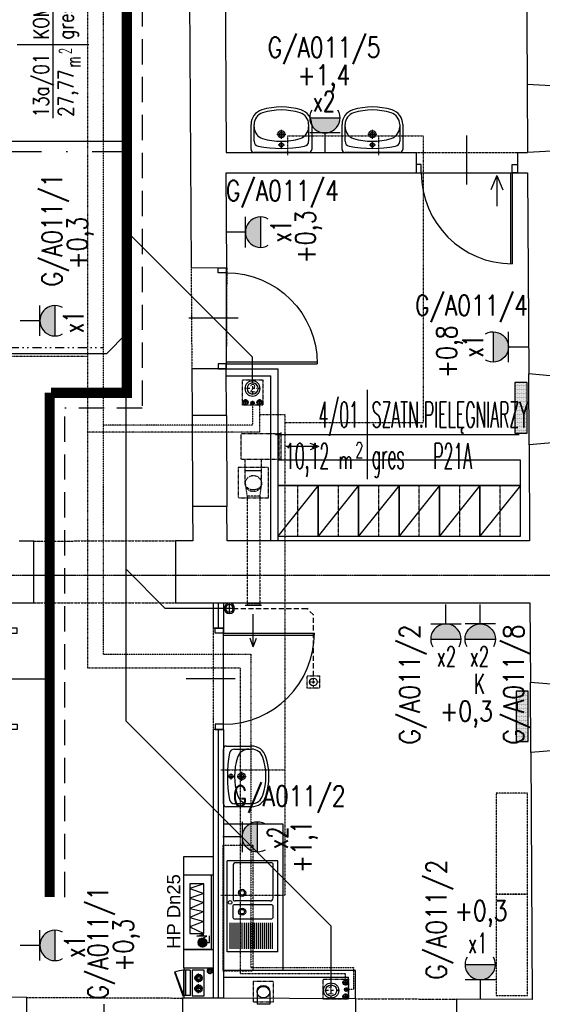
# Model space of a CAD drawing. Header units: inches. Extents: x -145354 to -97635, y 38777 to 78670.
# Tile 4 of 231: x -142361 to -141844, y 41197 to 42170. Entities that reach past the tile are written whole.
import ezdxf
from ezdxf.enums import TextEntityAlignment as Align

# ---------------------------------------------------------------- set-up
doc = ezdxf.new("R2010")
doc.units = ezdxf.units.IN
doc.header["$MEASUREMENT"] = 0
for name, pattern in [('00-inst$0$DASHDOT', [1, 0.5, -0.25, 0, -0.25]), ('CENTER', [2, 1.25, -0.25, 0.25, -0.25]), ('DASHDOT', [1, 0.5, -0.25, 0, -0.25]), ('DASHED', [0.75, 0.5, -0.25]), ('DASHED2', [0.375, 0.25, -0.125]), ('DIVIDE', [31.75, 12.7, -6.35, 0, -6.35, 0, -6.35])]:
    doc.linetypes.add(name, pattern=pattern)
doc.layers.get('0').update_dxf_attribs({"color": 101})
for name, color, linetype in [('Drz---drzwi', 5, 'Continuous'), ('E-OPIS_POM', 6, 'Continuous'), ('E35', 6, 'Continuous'), ('E50', 3, 'Continuous'), ('E50_kor', 3, 'Continuous'), ('Ins-kan', 54, 'Continuous'), ('Ins-went', 141, 'Continuous'), ('Ins-went-opis', 141, 'Continuous'), ('Ins-wod', 152, 'Continuous'), ('Mco-piony', 10, 'Continuous'), ('Mks-podposadzkowa', 230, 'Continuous'), ('Mks-podwieszona', 230, 'DASHED'), ('Mks-wpusty', 86, 'Continuous'), ('Mpoż-rury', 121, 'Continuous'), ('Mppoż-piony-hydranty', 121, 'Continuous'), ('Mw-cr-rury', 160, 'DIVIDE'), ('Mw-wc-rury', 160, 'DASHDOT'), ('Mwk-odnośniki', 8, 'Continuous'), ('Okn---okna', 5, 'Continuous'), ('Opis-spadki', 61, 'Continuous'), ('Os-osie glowne', 8, 'CENTER'), ('piony_K_nr', 240, 'Continuous'), ('Sc-cegla pelna', 32, 'Continuous'), ('Sc-cegla pustak', 42, 'Continuous'), ('Sc-gazobeton', 45, 'Continuous'), ('Sc-gk', 120, 'Continuous'), ('Sc-gk-hatch', 8, 'Continuous'), ('Sc-nad', 5, 'DASHED2'), ('Sc-nadproza kon', 5, 'DASHED2'), ('W-otwor-strop', 126, 'Continuous'), ('Wyp-grzejniki', 56, 'Continuous'), ('Wyp-kuchnia', 71, 'Continuous'), ('Wyp-meble', 155, 'Continuous'), ('Wyp-sanitar', 131, 'Continuous')]:
    doc.layers.add(name, color=color, linetype=linetype)
doc.styles.add('KA wymiar', font='romans.shx', dxfattribs={"width": 0.6})
doc.styles.add('ROMANS', font='romans', dxfattribs={"width": 0.85})
doc.styles.add('TYTUL2', font='ARIAL.TTF')
doc.linetypes.add('BATTING', pattern='A,0.0001,-0.1,[134,ltypeshp.shx,S=0.1,R=0,X=-0.1,Y=0],-0.2,[134,ltypeshp.shx,S=0.1,R=180,X=0.1,Y=0],-0.1', length=0.4001)

# ---------------------------------------------------------------- blocks, each defined once
blk = doc.blocks.new('pow')
for p, q in [((0, 0.523), (0, -0.523)), ((-1.075, 0), (1.78, 0))]:
    blk.add_line(p, q)
at = {"style": 'KA wymiar', "width": 0.6}
for s, height, p in [('2', 0.18, (-0.139, -0.27)), ('m', 0.21, (-0.333, -0.401))]:
    blk.add_text(s, height=height, dxfattribs=at).set_placement(p)
at = {"style": 'KA wymiar'}
for tag, width, p in [('01', 0.7, (-0.131, 0.084)), ('000.00', 0.6, (-0.364, -0.401))]:
    blk.add_attdef(tag, text='', height=0.3, dxfattribs=dict(at, width=width)).set_placement(p, align=Align.RIGHT)
blk.add_attdef('POMIESZCZENIE', (0.071, 0.084), '', height=0.3, dxfattribs=at)
at = {"style": 'KA wymiar', "width": 0.8}
blk.add_attdef('POSADZKA', (0.071, -0.401), '', height=0.3, dxfattribs=at)
blk = doc.blocks.new('g2')
at = {"layer": 'E35'}
blk.add_line((15, 19.27), (-15, 19.27), dxfattribs=at)
blk.add_arc((0, 34.27), 15, 150, 30, dxfattribs=at)
at = {"layer": 'E50'}
blk.add_line((0, 19.27), (0, 0), dxfattribs=at)
blk = doc.blocks.new('G1')
at = {"layer": 'E35'}
blk.add_hatch(color=256, dxfattribs=at).paths.add_polyline_path([(10, 22.85), (-10, 22.85, 1)])
for p, q in [((-10, 22.85), (10, 22.85)), ((10, 12.85), (-10, 12.85))]:
    blk.add_line(p, q, dxfattribs=at)
blk.add_arc((0, 22.85), 10, 150, 30, dxfattribs=at)
at = {"layer": 'E50'}
blk.add_line((0, 12.85), (0, 0), dxfattribs=at)
blk = doc.blocks.new('_kdfjgkfh')
at = {"linetype": 'Continuous'}
for p, q in [((40, 0), (0, 0)), ((0, 0), (0, -50)), ((0, -50), (40, 0)), ((40, -50), (40, 0)), ((0, -50), (40, -50))]:
    blk.add_line(p, q, dxfattribs=at)
at = {"linetype": 'DASHED', "ltscale": 0.2}
blk.add_line((20, 0), (20, -50), dxfattribs=at)
blk = doc.blocks.new('_DKGJHF')
at = {"ltscale": 7}
for p, q in [((-21.08, -77), (35.92, -77)), ((-5, -145.5), (-104.98, -145.5)), ((-5, -147.5), (-105, -147.5))]:
    blk.add_line(p, q, dxfattribs=at)
for points in [[(5, -7.5), (5, 0), (-5, 0), (-5, -7.5)], [(5, -155), (5, -147.5), (-5, -147.5), (-5, -155)]]:
    blk.add_lwpolyline(points, close=True, dxfattribs=at)
for points in [[(-45, -7.5), (-5, -7.5)], [(-5, -147.5), (-5, -7.5)]]:
    blk.add_lwpolyline(points, dxfattribs=at)
for centre, radius, start, end in [((-5, -7.5), 40, 180, 270), ((-5, -147.5), 100, 90, 180)]:
    blk.add_arc(centre, radius, start, end)
blk = doc.blocks.new('umywalka_60x45')
at = {"ltscale": 25}
for p, q in [((-27, 0), (27, 0)), ((-30, -27.72), (-30, -3)), ((3, -7.5), (-3, -7.5)), ((0, -4.5), (0, -10.5)), ((30, -3), (30, -27.72)), ((-27, -27.72), (-27, -11.03)), ((4.5, -18), (-4.5, -18)), ((0, -13.5), (0, -22.5)), ((27, -11.03), (27, -27.72))]:
    blk.add_line(p, q, dxfattribs=at)
for centre, radius in [((0, -7.5), 2), ((0, -18), 3.5), ((0, -18), 2)]:
    blk.add_circle(centre, radius, dxfattribs=at)
for centre, radius, start, end in [((27, -3), 3, 0, 90), ((-27, -3), 3, 90, 180), ((-22, -11.03), 5, 100.52627, 180), ((0, -129.43), 125.43, 79.47373, 100.52627), ((22, -11.03), 5, 0, 79.47373), ((-15, -25.28), 12, 107.3129, 180), ((0, -73.4), 62.4, 72.6871, 107.3129), ((15, -25.28), 12, 0, 72.6871), ((-15, -27.72), 15, 180, 252.6871), ((-15, -27.72), 12, 180, 252.6871), ((15, -27.72), 12, 287.3129, 0), ((15, -27.72), 15, 287.3129, 0), ((0, 20.4), 65.4, 252.6871, 287.3129), ((0, 20.4), 62.4, 252.6871, 287.3129)]:
    blk.add_arc(centre, radius, start, end, dxfattribs=at)
blk = doc.blocks.new('_0630_DRZWI_90')
at = {"ltscale": 7}
for p, q in [((5, 8), (5, 98)), ((6.8, 8), (6.8, 97.98))]:
    blk.add_line(p, q, dxfattribs=at)
at = {"ltscale": 25}
for p, q in [((50, 19.7), (50, -28.9)), ((5, 8), (0, 8)), ((0, 8), (5, 8)), ((0, 0), (0, 8)), ((5, 0), (0, 0)), ((5, 0), (0, 0)), ((95, 8), (5, 8)), ((5, 8), (5, 0)), ((95, 8), (95, 0)), ((100, 8), (95, 8)), ((95, 0), (100, 0)), ((95, 0), (100, 0)), ((100, 0), (100, 8))]:
    blk.add_line(p, q, dxfattribs=at)
at = {"ltscale": 7}
blk.add_arc((5, 8), 90, 0, 90, dxfattribs=at)
blk = doc.blocks.new('HP25')
at = {"layer": 'Mppoż-piony-hydranty'}
for p, q in [((-1492.3, 1506.02), (-1492.3, 1533.02)), ((-1492.3, 1533.02), (-1418.3, 1533.02)), ((-1418.3, 1533.02), (-1418.3, 1506.02)), ((-1488.3, 1517.99), (-1482.14, 1511.83)), ((-1488.14, 1518.12), (-1482.01, 1511.99)), ((-1487.98, 1518.24), (-1481.89, 1512.15)), ((-1487.82, 1518.35), (-1481.78, 1512.31)), ((-1487.64, 1518.46), (-1481.67, 1512.49)), ((-1487.46, 1518.56), (-1481.57, 1512.67)), ((-1487.27, 1518.66), (-1481.47, 1512.86)), ((-1487.08, 1518.74), (-1481.39, 1513.05)), ((-1486.87, 1518.82), (-1481.31, 1513.26)), ((-1486.66, 1518.89), (-1481.24, 1513.47)), ((-1486.43, 1518.95), (-1481.18, 1513.7)), ((-1486.2, 1519), (-1481.13, 1513.93)), ((-1485.95, 1519.04), (-1481.09, 1514.18)), ((-1485.69, 1519.06), (-1481.07, 1514.43)), ((-1485.42, 1519.07), (-1481.06, 1514.71)), ((-1485.13, 1519.06), (-1481.07, 1515)), ((-1484.81, 1519.03), (-1481.1, 1515.32)), ((-1484.47, 1518.96), (-1481.17, 1515.66)), ((-1484.08, 1518.86), (-1481.27, 1516.05)), ((-1483.61, 1518.68), (-1481.45, 1516.52)), ((-1482.97, 1518.31), (-1481.82, 1517.16)), ((-1479.08, 1520.38), (-1477.49, 1513.39)), ((-1478.95, 1510.35), (-1479.08, 1520.38)), ((-1469.71, 1527.1), (-1476.32, 1513.24)), ((-1427.42, 1527.1), (-1476.32, 1527.1)), ((-1476.32, 1527.1), (-1476.32, 1513.24)), ((-1464.43, 1513.24), (-1469.71, 1527.1)), ((-1460.46, 1527.1), (-1464.43, 1513.24)), ((-1454.51, 1513.24), (-1460.46, 1527.1)), ((-1451.54, 1527.1), (-1454.51, 1513.24)), ((-1445.92, 1513.24), (-1451.54, 1527.1)), ((-1441.63, 1527.1), (-1445.92, 1513.24)), ((-1437, 1513.24), (-1441.63, 1527.1)), ((-1432.04, 1527.1), (-1437, 1513.24)), ((-1427.42, 1513.24), (-1432.04, 1527.1)), ((-1427.42, 1513.24), (-1427.42, 1527.1)), ((-1489.78, 1514.94), (-1485.19, 1510.35)), ((-1489.78, 1514.66), (-1485.46, 1510.35)), ((-1489.77, 1514.37), (-1485.76, 1510.36)), ((-1489.76, 1515.2), (-1484.93, 1510.37)), ((-1489.73, 1514.05), (-1486.08, 1510.39)), ((-1489.72, 1515.45), (-1484.68, 1510.41)), ((-1489.67, 1515.68), (-1484.44, 1510.46)), ((-1489.67, 1513.7), (-1486.43, 1510.46)), ((-1489.62, 1515.91), (-1484.22, 1510.51)), ((-1489.55, 1516.12), (-1484, 1510.58)), ((-1489.55, 1513.3), (-1486.83, 1510.58)), ((-1489.47, 1516.33), (-1483.8, 1510.66)), ((-1489.39, 1516.53), (-1483.6, 1510.74)), ((-1489.36, 1512.82), (-1487.31, 1510.77)), ((-1489.29, 1516.72), (-1483.41, 1510.84)), ((-1489.19, 1516.9), (-1483.23, 1510.94)), ((-1489.08, 1517.08), (-1483.05, 1511.04)), ((-1488.97, 1517.24), (-1482.88, 1511.16)), ((-1488.93, 1512.11), (-1488.02, 1511.2)), ((-1488.85, 1517.41), (-1482.72, 1511.28)), ((-1488.72, 1517.56), (-1482.57, 1511.41)), ((-1488.59, 1517.71), (-1482.42, 1511.54)), ((-1488.45, 1517.85), (-1482.28, 1511.68)), ((-1485.29, 1510.48), (-1485.29, 1507.71)), ((-1480.93, 1514.44), (-1478.95, 1510.35)), ((-1477.49, 1513.39), (-1476.96, 1517.48)), ((-1476.32, 1513.24), (-1427.42, 1513.24)), ((-1418.3, 1506.02), (-1492.3, 1506.02)), ((-1485.29, 1507.71), (-1478.55, 1507.71))]:
    blk.add_line(p, q, dxfattribs=at)
blk.add_circle((-1485.42, 1514.71), 4.36, dxfattribs=at)
blk = doc.blocks.new('0630_STRZAŁKA')
at = {"ltscale": 0.5}
for points in [[(0, 0), (-3.03, -8.56)], [(0, 0), (0, -32.43)], [(0, 0), (3.03, -8.56)]]:
    blk.add_lwpolyline(points, dxfattribs=at)
blk = doc.blocks.new('_vxkdjhgkljhkgjhk')
for q in [(14.01, 6.02), (30.24, 0)]:
    blk.add_line((0, 0), q)
blk = doc.blocks.new('_gslkflhklgj')
at = {"linetype": '00-inst$0$DASHDOT', "ltscale": 5}
for p, q in [((7.5, 0), (-7.5, 0)), ((0, -7.5), (0, 7.5))]:
    blk.add_line(p, q, dxfattribs=at)
for radius in [7.5, 5.5]:
    blk.add_circle((0, 0), radius)
blk = doc.blocks.new('pion')
at = {"layer": 'Mpoż-rury', "color": 8}
for p, q in [((61201.15, 11076.35), (61207.15, 11076.35)), ((61204.15, 11079.35), (61204.15, 11073.35))]:
    blk.add_line(p, q, dxfattribs=at)
blk.add_circle((61204.13, 11076.35), 2.55, dxfattribs=at)
at = {"layer": 'Mpoż-rury'}
blk.add_circle((61204.15, 11076.35), 2, dxfattribs=at)
blk = doc.blocks.new('rewizja')
at = {"layer": 'Wyp-meble'}
for p, q in [((-25, 6), (-25, 0)), ((-25, 6), (0, 6)), ((-25, 4), (-25, 2)), ((0, 2), (-25, 2)), ((0, 6), (0, 0)), ((0, 0), (-25, 0))]:
    blk.add_line(p, q, dxfattribs=at)
blk.add_lwpolyline([(-23.15, -9.49), (0.34, -0.94), (0, 0), (-23.49, -8.55)], close=True, dxfattribs=at)
blk.add_arc((0, 0), 25, 180, 202.29244, dxfattribs=at)
blk = doc.blocks.new('pion_woda')
at = {"layer": 'Ins-wod'}
for p, q in [((3, 0), (-3, 0)), ((0, 3), (0, -3))]:
    blk.add_line(p, q, dxfattribs=at)
for centre, radius in [((0, 0.02), 2.55), ((0, 0), 2)]:
    blk.add_circle(centre, radius, dxfattribs=at)
blk = doc.blocks.new('pion_mały')
at = {"layer": 'Ins-wod'}
for p, q in [((0, 2.08), (0, -2.12)), ((2.1, -0.02), (-2.1, -0.02))]:
    blk.add_line(p, q, dxfattribs=at)
for centre, radius in [((0, 0), 1.79), ((0, -0.02), 1.4)]:
    blk.add_circle(centre, radius, dxfattribs=at)
blk = doc.blocks.new('piony_W')
for name, p in [('pion_woda', (-6.91, 0.76)), ('pion_mały', (0, 0.02)), ('pion_woda', (6.91, 0.76))]:
    blk.add_blockref(name, p)
blk = doc.blocks.new('pco')
at = {"layer": 'Mco-piony', "color": 9, "linetype": 'DASHDOT', "ltscale": 3}
for p, q in [((-2604.8, -19.8), (-2604.8, -8.9)), ((-2599.4, -14.3), (-2610.3, -14.3))]:
    blk.add_line(p, q, dxfattribs=at)
at = {"layer": 'Mco-piony', "color": 9}
blk.add_circle((-2604.8, -14.3), 4.53, dxfattribs=at)
at = {"layer": 'Mco-piony'}
blk.add_circle((-2604.8, -14.3), 3.2, dxfattribs=at)
at = {"layer": 'Mco-piony', "color": 8}
blk.add_circle((-2604.8, -14.3), 2.6, dxfattribs=at)
blk = doc.blocks.new('wp-100')
at = {"layer": 'Mks-wpusty', "color": 8, "linetype": '00-inst$0$DASHDOT', "ltscale": 5}
for p, q in [((60807.2, 10731.6), (60792.2, 10731.6)), ((60799.7, 10724.1), (60799.7, 10739.1))]:
    blk.add_line(p, q, dxfattribs=at)
at = {"layer": 'Mks-wpusty'}
blk.add_circle((60799.7, 10731.6), 5.5, dxfattribs=at)
blk = doc.blocks.new('G_50')
at = {"layer": 'Wyp-grzejniki'}
h = blk.add_hatch(dxfattribs=at)
h.set_pattern_fill('DOTS', color=256, scale=0.5, angle=180, style=0)
h.set_pattern_definition([(180, (77492.90915, -37873.9399), (-0.396875, -0.79375), [0, -0.79375])])
h.paths.add_polyline_path([(0, 0), (-12, 0), (-12, -50), (0, -50)])
blk.add_lwpolyline([(-12, -50), (0, -50), (0, 0), (-12, 0)], close=True, dxfattribs=at)

msp = doc.modelspace()

# ---------------------------------------------------------------- hatches: boundary and pattern name
at = {"layer": 'E35'}
for points in [[(-141924.47, 41558.03, 1), (-141954.47, 41558.03)], [(-141890.9, 41558.03, 1), (-141920.9, 41558.03)], [(-141890.53, 41236.38, -1), (-141920.53, 41236.38)]]:
    msp.add_hatch(color=256, dxfattribs=at).paths.add_polyline_path(points)

# ---------------------------------------------------------------- linework, layer by layer
for p, q in [((-141954.47, 41558.03), (-141924.47, 41558.03)), ((-141920.9, 41558.03), (-141890.9, 41558.03)), ((-141920.53, 41236.38), (-141890.53, 41236.38))]:
    msp.add_line(p, q, dxfattribs=at)
at = {"layer": 'E50_kor', "linetype": 'DASHED2', "ltscale": 100}
for p, q in [((-142239.96, 43426.02), (-142239.96, 41786.42)), ((-142316.32, 41303.12), (-142316.32, 41786.42)), ((-142239.96, 41786.42), (-142316.32, 41786.42))]:
    msp.add_line(p, q, dxfattribs=at)
at = {"layer": 'E50_kor', "linetype": 'Continuous', "ltscale": 100}
msp.add_line((-143090, 42050), (-142260, 42050), dxfattribs=at)
at = {"layer": 'E50_kor', "linetype": 'DASHDOT', "ltscale": 100}
msp.add_line((-143090, 42040), (-142260, 42040), dxfattribs=at)
at = {"layer": 'E50_kor', "const_width": 10}
for points in [[(-142254.96, 43441.02), (-142254.96, 41801.42), (-142329.91, 41801.42)], [(-142331.32, 41303.12), (-142331.32, 41801.42)]]:
    msp.add_lwpolyline(points, dxfattribs=at)
at = {"layer": 'Ins-kan'}
for p, q in [((-142148.45, 41588.42), (-142158.65, 41588.42)), ((-142153.55, 41583.32), (-142153.55, 41593.52))]:
    msp.add_line(p, q, dxfattribs=at)
at = {"layer": 'Ins-kan', "extrusion": (0, 9.7811e-55, -1)}
for major_axis, start_param, end_param in [((-3.61, 3.61), 5.497787, 11.780972), ((2.64, 2.64), 3.926991, 10.210176)]:
    msp.add_ellipse((-142153.55, 41588.42), major_axis=major_axis, ratio=1, start_param=start_param, end_param=end_param, dxfattribs=at)
at = {"layer": 'Ins-went', "linetype": 'DASHED', "ltscale": 0.2}
for p, q in [((-142141.88, 41735.75, -27851.83), (-142141.88, 41760.75, -27851.83)), ((-142102.32, 41760.75, -27851.83), (-142141.88, 41760.75, -27851.83)), ((-142104.32, 41735.75, -27851.83), (-142104.32, 41760.75, -27851.83)), ((-142102.32, 41734.4, -27851.83), (-142102.32, 41762.1, -27851.83)), ((-142141.88, 41735.75, -27851.83), (-142102.32, 41735.75, -27851.83)), ((-142137.88, 41711.75), (-142137.88, 41735.75)), ((-142121.88, 41711.75), (-142121.88, 41735.75)), ((-142137.79, 41710.59), (-142136.13, 41699.25)), ((-142121.96, 41710.59), (-142123.63, 41699.25))]:
    msp.add_line(p, q, dxfattribs=at)
at = {"layer": 'Ins-went'}
for p, q in [((-142121.88, 41724.25), (-142137.88, 41724.25)), ((-142121.88, 41591.15), (-142138.13, 41591.15)), ((-142126.2, 41209.66), (-142126.2, 41197.16)), ((-142113.7, 41209.66), (-142113.7, 41197.16)), ((-142113.7, 41197.16), (-142126.2, 41197.16))]:
    msp.add_line(p, q, dxfattribs=at)
at = {"layer": 'Ins-went', "linetype": 'DASHED', "ltscale": 0.4}
for p, q in [((-142123.63, 41699.25), (-142136.13, 41699.25)), ((-142136.13, 41699.25), (-142136.13, 41591.15)), ((-142123.63, 41699.25), (-142123.63, 41591.15)), ((-142136.13, 41593.15), (-142123.63, 41593.15)), ((-142134.88, 41593.15), (-142124.88, 41593.15))]:
    msp.add_line(p, q, dxfattribs=at)
at = {"layer": 'Ins-went', "linetype": 'DASHED', "ltscale": 0.2}
msp.add_circle((-142129.88, 41711.75), 8, dxfattribs=at)
msp.add_circle((-142129.88, 41711.75), 8, dxfattribs=at)
at = {"layer": 'Ins-went'}
msp.add_circle((-142119.95, 41209.66), 6.25, dxfattribs=at)
msp.add_circle((-142119.95, 41209.66), 6.25, dxfattribs=at)
at = {"layer": 'Ins-went', "linetype": 'DASHED', "ltscale": 0.2}
msp.add_ellipse((-142129.88, 41711.75), major_axis=(8, 0), ratio=0.75, start_param=3.141593, end_param=6.283185, dxfattribs=at)
at = {"layer": 'Ins-went'}
msp.add_ellipse((-142119.95, 41209.66), major_axis=(-6.25, 0), ratio=0.75, start_param=3.141593, end_param=6.283185, dxfattribs=at)
at = {"layer": 'Mks-podposadzkowa'}
for p, q in [((-142255.56, 41476.92), (-142255.56, 42413.89)), ((-142130.67, 41836.63), (-142255.56, 41961.52)), ((-142274.9, 41840.4), (-142255.56, 41859.73)), ((-142400.05, 41840.4), (-142274.9, 41840.4)), ((-142130.67, 41811.18), (-142130.67, 41836.63)), ((-142216.99, 41588.42), (-142255.56, 41627)), ((-142157.29, 41588.42), (-142216.99, 41588.42)), ((-142052.97, 41274.32), (-142255.56, 41476.92)), ((-142052.97, 41216.31), (-142052.97, 41274.32))]:
    msp.add_line(p, q, dxfattribs=at)
at = {"layer": 'Mks-podwieszona', "ltscale": 10}
for p, q in [((-142149.81, 41588.42), (-142077.04, 41588.42)), ((-142070.51, 41581.89), (-142077.04, 41588.42)), ((-142070.51, 41521.66), (-142070.51, 41581.89))]:
    msp.add_line(p, q, dxfattribs=at)
at = {"layer": 'Mw-cr-rury', "ltscale": 0.03}
for p, q in [((-142278.45, 43864.19), (-142278.45, 41543.01)), ((-142130.67, 41789.18), (-142130.67, 41769.61)), ((-142130.67, 41769.61), (-142278.45, 41769.61)), ((-142278.45, 41543.01), (-142132.54, 41543.01)), ((-142132.54, 41543.01), (-142132.54, 41233.53)), ((-142132.54, 41233.53), (-142030.89, 41233.53)), ((-142030.89, 41233.53), (-142030.89, 41211.76)), ((-142030.89, 41211.76), (-142036.64, 41211.76))]:
    msp.add_line(p, q, dxfattribs=at)
at = {"layer": 'Mw-cr-rury', "ltscale": 0.7}
msp.add_line((-142393.17, 41846.05), (-142278.45, 41846.05), dxfattribs=at)
at = {"layer": 'Mw-wc-rury'}
for p, q in [((-142294.02, 43850.19), (-142294.02, 41529.63)), ((-142095.86, 42036.38), (-142095.86, 42055.52)), ((-142095.86, 42055.52), (-141961.95, 42055.52)), ((-142005.86, 42036.38), (-142005.86, 42055.52)), ((-141961.95, 42055.52), (-141961.95, 41771.91)), ((-142123.76, 41789.18), (-142123.76, 41762.62)), ((-142123.76, 41780.07), (-142098.84, 41780.07)), ((-142098.84, 41780.07), (-142098.84, 41304.92)), ((-141961.95, 41771.91), (-142098.84, 41771.91)), ((-142123.76, 41762.62), (-142294.02, 41762.62)), ((-142294.02, 41529.63), (-142142.71, 41529.63)), ((-142142.71, 41227.22), (-142142.71, 41529.63)), ((-142162.17, 41428.73), (-142098.84, 41428.73)), ((-142162.17, 41304.92), (-142098.84, 41304.92)), ((-142038.8, 41227.22), (-142142.71, 41227.22)), ((-142038.8, 41220.67), (-142038.8, 41227.22))]:
    msp.add_line(p, q, dxfattribs=at)
at = {"layer": 'Mw-wc-rury', "ltscale": 0.8}
msp.add_line((-142393.33, 41837.6), (-142294.02, 41837.6), dxfattribs=at)
at = {"layer": 'Mwk-odnośniki', "linetype": 'Continuous'}
msp.add_lwpolyline([(-142178.55, 41231.01), (-142190.53, 41231.01), (-142190.53, 41205.57), (-142178.55, 41205.57)], close=True, dxfattribs=at)
at = {"layer": 'Okn---okna'}
for p, q in [((-141859.18, 42106.13), (-141858.81, 42039.01)), ((-141857.22, 41750.01), (-141857.6, 41820.15)), ((-141855.54, 41446.11), (-141855.92, 41515.26))]:
    msp.add_line(p, q, dxfattribs=at)
at = {"layer": 'Os-osie glowne'}
msp.add_lwpolyline([(-143378.77, 41621.16), (-138190.25, 41621.16)], dxfattribs=at)
at = {"layer": 'Sc-cegla pelna'}
for p, q in [((-142193.37, 42220.92), (-142191.4, 41925.11)), ((-141968.83, 42039.01), (-141968.83, 42018.92)), ((-141868.83, 42039.01), (-141868.83, 42018.92)), ((-142156.19, 41925.09), (-142156.71, 42018.92)), ((-142156.71, 42018.92), (-141968.83, 42018.92)), ((-141868.83, 42018.92), (-141858.7, 42018.92)), ((-141858.7, 42018.92), (-141857.6, 41820.15)), ((-142191.4, 41925.11), (-142156.19, 41925.09)), ((-142156.48, 41779.13), (-142190.49, 41779.13)), ((-142155.98, 41688.95), (-142190.02, 41688.95)), ((-142206.85, 41655.08), (-142206.85, 41593.87)), ((-141856.69, 41655.09), (-142155.79, 41655.08)), ((-142206.85, 41593.87), (-141856.36, 41593.87)), ((-142159.53, 41203.19), (-142199.85, 41203.35)), ((-142199.85, 41203.35), (-142199.85, 41131.35)), ((-142028.85, 41202.66), (-142159.53, 41203.19)), ((-142028.85, 41202.66), (-142028.85, 41130.66)), ((-141854.19, 41201.95), (-141928.85, 41202.25)), ((-141928.85, 41202.25), (-141928.85, 41130.25))]:
    msp.add_line(p, q, dxfattribs=at)
for points in [[(-141774.98, 42348.01), (-141810.19, 42348.03), (-141810.41, 42348.01), (-141860.5, 42344.45), (-141859.18, 42106.13)], [(-142157.83, 42221.01), (-142156.82, 42038.91), (-141968.83, 42038.97)], [(-141774.74, 42103.48), (-141811.84, 42103.48), (-141811.84, 42103.48), (-141859.18, 42106.13)], [(-141868.83, 42039.01), (-141858.81, 42039.01)], [(-141774.68, 42041.48), (-141811.48, 42041.48), (-141811.48, 42041.48), (-141858.81, 42039.01)], [(-142190.73, 41825.11), (-142190.49, 41779.13)], [(-142156.48, 41779.13), (-142156.73, 41825.09), (-142190.73, 41825.11)], [(-141774.46, 41815.99), (-141811.56, 41815.99), (-141811.56, 41815.99), (-141857.6, 41820.15)], [(-141774.4, 41753.99), (-141811.32, 41753.99), (-141811.32, 41753.99), (-141857.22, 41750.01)], [(-141857.22, 41750.01), (-141856.69, 41655.09)], [(-142190.02, 41688.95), (-142189.84, 41655.08), (-142206.85, 41655.08)], [(-142155.79, 41655.08), (-142155.98, 41688.95)], [(-142465.72, 41593.76), (-142346.85, 41593.76), (-142346.85, 41654.96), (-142361.59, 41654.96)], [(-141856.36, 41593.87), (-141855.92, 41515.26)], [(-141774.16, 41511.59), (-141811.26, 41511.59), (-141811.26, 41511.59), (-141855.92, 41515.26)], [(-141774.11, 41449.59), (-141810.9, 41449.59), (-141810.9, 41449.59), (-141855.54, 41446.11)], [(-141855.54, 41446.11), (-141854.19, 41201.95)], [(-142516.56, 41132.64), (-142353.85, 41131.98), (-142353.85, 41203.98), (-142516.56, 41204.64)]]:
    msp.add_lwpolyline(points, dxfattribs=at)
at = {"layer": 'Sc-cegla pustak'}
for p, q in [((-142198.53, 41325.23), (-142198.53, 41343.23)), ((-142198.53, 41343.23), (-142169.53, 41343.23)), ((-142198.53, 41325.23), (-142169.53, 41325.23)), ((-142198.53, 41233.23), (-142198.53, 41251.23)), ((-142198.53, 41251.23), (-142169.53, 41251.23)), ((-142198.53, 41233.23), (-142169.53, 41233.23))]:
    msp.add_line(p, q, dxfattribs=at)
at = {"layer": 'Sc-gazobeton'}
for p, q in [((-142190.49, 41779.13), (-142190.02, 41688.95)), ((-142156.48, 41779.13), (-142155.98, 41688.95))]:
    msp.add_line(p, q, dxfattribs=at)
at = {"layer": 'Sc-gk'}
for p, q in [((-142156.73, 41825.09), (-142105.5, 41825.09)), ((-142105.5, 41655.09), (-142105.5, 41825.09)), ((-142156.69, 41818.09), (-142112.5, 41818.09)), ((-142112.5, 41655.09), (-142112.5, 41818.09)), ((-142169.53, 41593.87), (-142169.53, 41568.87)), ((-142159.53, 41593.87), (-142159.53, 41568.87)), ((-142159.53, 41568.87), (-142169.53, 41568.87)), ((-142169.53, 41468.87), (-142169.53, 41203.23)), ((-142159.53, 41468.87), (-142169.53, 41468.87)), ((-142159.53, 41468.87), (-142159.53, 41203.19)), ((-142028.85, 41230.62), (-142159.53, 41230.62)), ((-142028.85, 41202.66), (-142028.85, 41230.62)), ((-142035.85, 41223.62), (-142159.53, 41223.62)), ((-142035.85, 41202.75), (-142035.85, 41223.62))]:
    msp.add_line(p, q, dxfattribs=at)
at = {"layer": 'Sc-gk-hatch', "linetype": 'BATTING', "ltscale": 0.22}
for p, q in [((-142164.53, 41593.87), (-142164.53, 41568.87)), ((-142164.53, 41468.87), (-142164.53, 41203.21))]:
    msp.add_line(p, q, dxfattribs=at)
at = {"layer": 'Sc-nad', "ltscale": 4}
for p, q in [((-141968.83, 42038.97), (-141868.83, 42039.01)), ((-141968.83, 42018.92), (-141868.83, 42018.92)), ((-142353.85, 41203.98), (-142199.85, 41203.35))]:
    msp.add_line(p, q, dxfattribs=at)
at = {"layer": 'Sc-nad'}
msp.add_line((-142169.53, 41568.87), (-142169.53, 41468.87), dxfattribs=at)
msp.add_lwpolyline([(-142191.4, 41925.11), (-142190.73, 41825.11)], dxfattribs=at)
at = {"layer": 'Sc-nad', "ltscale": 4}
msp.add_lwpolyline([(-142156.19, 41925.09), (-142156.73, 41825.09)], dxfattribs=at)
at = {"layer": 'Sc-nadproza kon', "linetype": 'DASHDOT', "ltscale": 0.5}
for p, q in [((-142346.85, 41654.96), (-142206.85, 41655.08)), ((-142346.85, 41593.76), (-142206.85, 41593.87)), ((-142028.85, 41202.66), (-141928.85, 41202.25))]:
    msp.add_line(p, q, dxfattribs=at)
at = {"layer": 'W-otwor-strop', "linetype": 'DASHED2', "ltscale": 0.3}
for points in [[(-142140.67, 41814.18), (-142120.67, 41814.18), (-142120.67, 41789.18), (-142140.67, 41789.18)], [(-142144.94, 41697.72), (-142114.94, 41697.72), (-142114.94, 41727.72), (-142144.94, 41727.72)], [(-142076.51, 41521.66), (-142064.52, 41521.66), (-142064.52, 41509.66), (-142076.51, 41509.66)], [(-142130.02, 41199.63), (-142110.02, 41199.63), (-142110.02, 41219.63), (-142130.02, 41219.63)], [(-142060.85, 41202.12), (-142060.85, 41222.12), (-142035.85, 41222.12), (-142035.85, 41202.12)]]:
    msp.add_lwpolyline(points, close=True, dxfattribs=at)
at = {"layer": 'Wyp-kuchnia', "color": 155}
for p, q in [((-142105.8, 41339.1), (-142155.8, 41339.1)), ((-142155.8, 41249.1), (-142155.8, 41339.1)), ((-142149.99, 41334.1), (-142149.99, 41301.28)), ((-142112.3, 41337.1), (-142146.99, 41337.1)), ((-142110.3, 41302.28), (-142110.3, 41335.1)), ((-142105.8, 41249.1), (-142105.8, 41339.1)), ((-142150.3, 41293.6), (-142150.3, 41283.6)), ((-142112.3, 41295.6), (-142148.3, 41295.6)), ((-142113.3, 41299.28), (-142147.99, 41299.28)), ((-142110.3, 41283.6), (-142110.3, 41293.6)), ((-142152.8, 41252.1), (-142152.8, 41277.6)), ((-142150.8, 41252.1), (-142150.8, 41277.6)), ((-142148.8, 41252.1), (-142148.8, 41277.6)), ((-142148.3, 41281.6), (-142112.3, 41281.6)), ((-142146.8, 41252.1), (-142146.8, 41277.6)), ((-142144.8, 41252.1), (-142144.8, 41277.6)), ((-142142.8, 41252.1), (-142142.8, 41277.6)), ((-142140.8, 41252.1), (-142140.8, 41277.6)), ((-142138.8, 41252.1), (-142138.8, 41277.6)), ((-142136.8, 41252.1), (-142136.8, 41277.6)), ((-142134.8, 41252.1), (-142134.8, 41277.6)), ((-142132.8, 41252.1), (-142132.8, 41277.6)), ((-142130.8, 41252.1), (-142130.8, 41277.6)), ((-142128.8, 41252.1), (-142128.8, 41277.6)), ((-142126.8, 41252.1), (-142126.8, 41277.6)), ((-142124.8, 41252.1), (-142124.8, 41277.6)), ((-142122.8, 41252.1), (-142122.8, 41277.6)), ((-142120.8, 41252.1), (-142120.8, 41277.6)), ((-142118.8, 41252.1), (-142118.8, 41277.6)), ((-142116.8, 41252.1), (-142116.8, 41277.6)), ((-142114.8, 41252.1), (-142114.8, 41277.6)), ((-142112.8, 41252.1), (-142112.8, 41277.6)), ((-142110.8, 41252.1), (-142110.8, 41277.6)), ((-142105.8, 41249.1), (-142155.8, 41249.1)), ((-142198.53, 41233.23), (-142198.53, 41203.35))]:
    msp.add_line(p, q, dxfattribs=at)
msp.add_lwpolyline([(-142159.53, 41375.62), (-142100.8, 41375.62), (-142100.8, 41230.62)], dxfattribs=at)
for centre, radius in [((-142140.97, 41307.29), 3.5), ((-142140.97, 41307.29), 2.25), ((-142152.92, 41297.79), 1.82), ((-142140.97, 41288.66), 3.5), ((-142140.97, 41288.66), 2.25)]:
    msp.add_circle(centre, radius, dxfattribs=at)
for centre, radius, start, end in [((-142146.99, 41334.1), 3, 90, 180), ((-142112.3, 41335.1), 2, 0, 90), ((-142148.3, 41293.6), 2, 90, 180), ((-142147.99, 41301.28), 2, 180, 270), ((-142113.3, 41302.28), 3, 270, 0), ((-142112.3, 41293.6), 2, 0, 90), ((-142148.3, 41283.6), 2, 180, 270), ((-142112.3, 41283.6), 2, 270, 0)]:
    msp.add_arc(centre, radius, start, end, dxfattribs=at)
at = {"layer": 'Wyp-meble'}
msp.add_lwpolyline([(-142105.77, 41734.92), (-142105.77, 41709.92), (-141865.77, 41709.92), (-141865.77, 41734.92)], close=True, dxfattribs=at)
at = {"layer": 'Wyp-meble', "linetype": 'DASHED2'}
for points in [[(-141889.81, 41405.95), (-141889.81, 41305.95), (-141858.81, 41305.95), (-141858.81, 41405.95)], [(-142130.14, 41230.12), (-142130.14, 41354.1), (-142160.14, 41354.1), (-142160.14, 41230.12)], [(-141889.81, 41305.95), (-141889.81, 41205.95), (-141858.81, 41205.95), (-141858.81, 41305.95)]]:
    msp.add_lwpolyline(points, close=True, dxfattribs=at)

# ---------------------------------------------------------------- block references
for name, p in [('G_50', (-141859.22, 41811.65)), ('piony_W', (-142130.67, 41791.28)), ('G_50', (-141858.06, 41506.76))]:
    msp.add_blockref(name, p)
for name, p, rotation in [('rewizja', (-142198.53, 41205.79), 270), ('piony_W', (-142038.04, 41211.76), 90)]:
    msp.add_blockref(name, p, dxfattribs=dict(rotation=rotation))
at = {"layer": 'Drz---drzwi'}
for name, p, rotation in [('_0630_DRZWI_90', (-141868.83, 42026.92), 180), ('_0630_DRZWI_90', (-142167.53, 41568.87), 270), ('_DKGJHF', (-142354.35, 41161.33), 90)]:
    msp.add_blockref(name, p, dxfattribs=dict(at, rotation=rotation))
at = {"layer": 'Drz---drzwi', "xscale": -1}
for p, rotation in [((-142164.73, 41825.09), 270), ((-142363.59, 41568.87), 90)]:
    msp.add_blockref('_0630_DRZWI_90', p, dxfattribs=dict(at, rotation=rotation))
at = {"layer": 'E-OPIS_POM'}
ref = msp.add_blockref('pow', (-142328.02, 42145.51), dxfattribs=dict(at, xscale=67.5, yscale=67.5, zscale=67.5, rotation=90))
ref.add_attrib('000.00', '27,77', dxfattribs={"layer": '0', "height": 15.133, "rotation": 90, "style": 'KA wymiar', "width": 0.8029}).set_placement((-142307.79, 42120.97), align=Align.RIGHT)
ref.add_attrib('01', '13a/01', dxfattribs={"layer": '0', "height": 15.133, "rotation": 90, "style": 'KA wymiar', "width": 0.8029}).set_placement((-142332.28, 42136.66), align=Align.RIGHT)
ref.add_attrib('POMIESZCZENIE', 'KOMUNIKACJA', (-142332.28, 42150.3), dxfattribs={"layer": '0', "height": 15.1326, "rotation": 90, "style": 'KA wymiar', "width": 0.8029})
ref.add_attrib('POSADZKA', 'gres P21A', (-142307.79, 42150.3), dxfattribs={"layer": '0', "height": 15.133, "rotation": 90, "style": 'KA wymiar', "width": 0.8029})
ref = msp.add_blockref('pow', (-142017.27, 41760.1), dxfattribs=dict(at, xscale=84.375, yscale=84.375, zscale=84.375))
ref.add_attrib('000.00', '10,12', dxfattribs={"layer": '0', "height": 25.313, "style": 'KA wymiar', "width": 0.448374}).set_placement((-142054.81, 41726.26), align=Align.RIGHT)
ref.add_attrib('01', '4/01', dxfattribs={"layer": '0', "height": 25.313, "style": 'KA wymiar', "width": 0.448374}).set_placement((-142025.53, 41767.22), align=Align.RIGHT)
ref.add_attrib('POMIESZCZENIE', 'SZATN.PIELĘGNIARZY', (-142012.8, 41767.22), dxfattribs={"layer": '0', "height": 25.3125, "style": 'KA wymiar', "width": 0.448374})
ref.add_attrib('POSADZKA', 'gres   P21A', (-142012.8, 41726.26), dxfattribs={"layer": '0', "height": 25.3125, "style": 'KA wymiar', "width": 0.448374})
at = {"layer": 'E35', "xscale": 1.5, "yscale": 1.5, "zscale": 1.5}
msp.add_blockref('G1', (-142059.19, 42038.94), dxfattribs=at)
at = {"layer": 'E35', "yscale": 1.5, "zscale": 1.5}
for p, xscale, rotation in [((-142157, 41960.17), 1.5, 270), ((-142360.36, 41872.67), 1.5, 270), ((-141858.42, 41846.75), -1.5, 90), ((-142160.14, 41362.6), -1.5, 270), ((-142360.36, 41255.37), 1.5, 270)]:
    msp.add_blockref('G1', p, dxfattribs=dict(at, xscale=xscale, rotation=rotation))
at = {"layer": 'E35', "rotation": 180}
msp.add_blockref('g2', (-141939.47, 41592.3), dxfattribs=at)
at = {"layer": 'E35', "xscale": -1, "rotation": 180}
msp.add_blockref('g2', (-141905.53, 41592.3), dxfattribs=at)
at = {"layer": 'E35'}
msp.add_blockref('g2', (-141905.53, 41202.11), dxfattribs=at)
at = {"layer": 'Ins-kan', "xscale": -1, "rotation": 180}
msp.add_blockref('_gslkflhklgj', (-142130.67, 41805.68), dxfattribs=at)
at = {"layer": 'Ins-kan'}
msp.add_blockref('_gslkflhklgj', (-142052.97, 41210.81), dxfattribs=at)
at = {"layer": 'Ins-went', "linetype": 'DASHED', "ltscale": 0.6, "xscale": -1, "rotation": 90}
msp.add_blockref('_vxkdjhgkljhkgjhk', (-141889.16, 42016.07), dxfattribs=at)
at = {"layer": 'Ins-went', "linetype": 'DASHED', "ltscale": 0.6, "rotation": 270}
msp.add_blockref('_vxkdjhgkljhkgjhk', (-141889.16, 42016.07), dxfattribs=at)
at = {"layer": 'Ins-went-opis'}
for p, rotation in [((-142065.19, 41748.25, -27851.83), 270), ((-142129.94, 41550.33), 180)]:
    msp.add_blockref('0630_STRZAŁKA', p, dxfattribs=dict(at, rotation=rotation))
at = {"layer": 'Ins-wod', "rotation": 89.99998664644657}
msp.add_blockref('HP25', (-140665.51, 42743.53), dxfattribs=at)
at = {"layer": 'Mco-piony', "xscale": 0.799999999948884, "yscale": 0.8000000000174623, "zscale": 0.8, "rotation": 0.001351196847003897}
for p in [(-140100.19, 41234.64, 0), (-140100.19, 41224.11, 0)]:
    msp.add_blockref('pco', p, dxfattribs=at)
at = {"layer": 'Mks-wpusty', "xscale": 0.6799999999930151, "yscale": 0.680000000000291, "zscale": 0.68}
msp.add_blockref('wp-100', (-183414.33, 34218.17), dxfattribs=at)
at = {"layer": 'Mpoż-rury', "rotation": 270}
msp.add_blockref('pion', (-153249.14, 102434.06), dxfattribs=at)
at = {"layer": 'Wyp-meble', "rotation": 180}
for p in [(-142065.77, 41659.92), (-142025.77, 41659.92), (-141985.77, 41659.92), (-141945.77, 41659.92), (-141905.77, 41659.92), (-141865.77, 41659.92)]:
    msp.add_blockref('_kdfjgkfh', p, dxfattribs=at)
at = {"layer": 'Wyp-sanitar'}
for p, rotation in [((-142102.19, 42038.94), 180), ((-142012.19, 42038.94), 180), ((-142159.53, 41422.4), 90)]:
    msp.add_blockref('umywalka_60x45', p, dxfattribs=dict(at, rotation=rotation))

# ---------------------------------------------------------------- texts
at = {"layer": 'E35', "style": 'ROMANS'}
for s, width, p in [('G/A011/5', 0.8, (-142059.94, 42141.37)), ('G/A011/4', 0.8, (-142101.2, 41999.77)), ('G/A011/4', 0.8, (-141914.22, 41886.35)), ('x2', 0.6, (-141906.21, 41540.82)), ('K', 0.6, (-141906.21, 41513.82)), ('+0,3', 0.8, (-141919.04, 41483.82)), ('G/A011/2', 0.8, (-142094.49, 41401.47))]:
    msp.add_text(s, height=20, dxfattribs=dict(at, width=width)).set_placement(p, align=Align.MIDDLE)
for s, rotation, width, p in [('+1,4', 360, 0.8, (-142060.06, 42112.39)), ('x2', 360, 0.7, (-142060.12, 42089.41)), ('G/A011/1', 90, 0.8, (-142327.65, 41962.45)), ('+0,3', 90, 0.8, (-142075.3, 41955.52)), ('+0,3', 90, 0.8, (-142300.92, 41949.5)), ('x1', 90, 0.7, (-142102.64, 41961.1)), ('x1', 90, 0.7, (-142307.76, 41871.56)), ('+0,8', 90, 0.8, (-141935.76, 41842.11)), ('x1', 90, 0.7, (-141912.78, 41847.68)), ('G/A011/2', 90, 0.85, (-141973.94, 41513.23)), ('G/A011/8', 90, 0.85, (-141871.06, 41513.23)), ('x2', 360, 0.6, (-141938.79, 41540.82)), ('+1,1', 90, 0.8, (-142079.34, 41352.99)), ('x2', 90, 0.7, (-142105.78, 41361.67)), ('G/A011/2', 90, 0.85, (-141947.57, 41280.88)), ('G/A011/1', 90, 0.8, (-142282.12, 41257.78)), ('+0,3', 360, 0.8, (-141904.55, 41286.69)), ('+0,3', 90, 0.8, (-142255.39, 41255.64)), ('x1', 360, 0.6, (-141907.73, 41257.7)), ('x1', 90, 0.7, (-142306.56, 41254.25))]:
    msp.add_text(s, height=20, rotation=rotation, dxfattribs=dict(at, width=width)).set_placement(p, align=Align.MIDDLE)
at = {"layer": 'Opis-spadki', "style": 'TYTUL2'}
msp.add_text('HP Dn25', height=13, rotation=90, dxfattribs=at).set_placement((-142208.75, 41288.88), align=Align.MIDDLE)
at = {"layer": 'piony_K_nr', "style": 'TYTUL2'}
for s, p in [('2', (-142133.55, 41802.02, -76.7)), ('1', (-142056.43, 41207.15, -76.7))]:
    msp.add_text(s, height=8, dxfattribs=at).set_placement(p)

doc.saveas('drawing.dxf')
